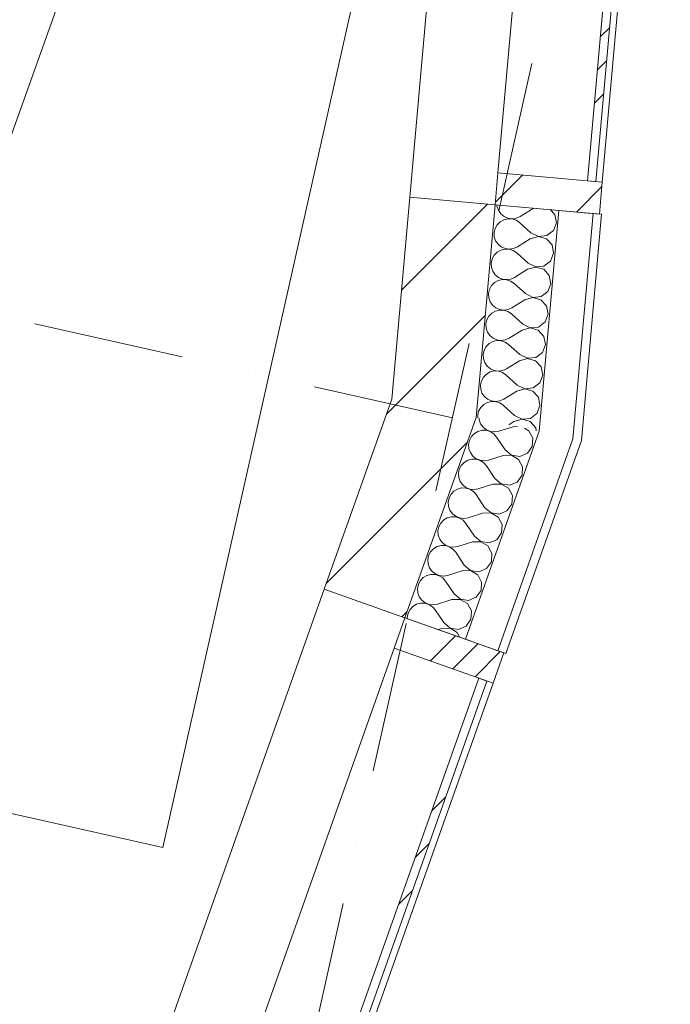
# Model space of a CAD drawing. Header units: millimetres. Extents: x -7213913 to -6930487, y 6129472 to 6354980.
# Tile 227 of 256: x -7183253 to -7181733, y 6175723 to 6178023. Entities that reach past the tile are written whole.
import ezdxf
from ezdxf.enums import TextEntityAlignment as Align

# ---------------------------------------------------------------- set-up
doc = ezdxf.new("R2010")
doc.units = ezdxf.units.MM
doc.header["$MEASUREMENT"] = 0
doc.set_wipeout_variables(frame=1)
doc.linetypes.add('Wipeout_Contour', pattern=[1000, 0, -1000])
doc.linetypes.add('Штрихпунктирная', pattern=[670.277762, 352.777767, -176.388884, 0, -141.111112])
for name, color, linetype in [('АР-Стены_внешние_.АР', 7, 'Continuous'), ('АР-Стены_Наружные ВИТРАЖ', 7, 'Continuous'), ('АР-Чертеж-Оси_Осевые размеры.АР', 7, 'Continuous'), ('ИОС-Шахты и отверстия.АР', 7, 'Continuous')]:
    doc.layers.add(name, color=color, linetype=linetype)
for name, color, linetype, lineweight in [('АР-Стены_внешние_.АР_Ном._пера__1', 7, 'Continuous', 0), ('АР-Стены_внешние_.АР_Ном._пера__120', 7, 'Continuous', 0), ('АР-Стены_Наружные ВИТРАЖ_Ном._пера__120', 7, 'Continuous', 0), ('АР-Чертеж-Оси_Осевые размеры.АР_Ном._пера__120', 7, 'Continuous', 0), ('ИОС-Шахты и отверстия.АР_Ном._пера__1', 7, 'Continuous', 0)]:
    doc.layers.add(name, color=color, linetype=linetype, lineweight=lineweight)
doc.styles.add('РЎР“Р•РќР•Р\xa0Р\x98Р\xa0_РЎРўР\x98Р›Р¬_5', font='GOTHIC.TTF')
pattern_1 = [(45, (-6566190.34, 6562677.8), (-176.776695, 176.776695), []), (45, (-6566225.7, 6562713.15), (-176.776695, 176.776695), []), (45, (-6566261.05, 6562748.5), (-176.776695, 176.776695), [])]
pattern_2 = [(45, (-6566190.34, 6562677.8), (-127.279217, 127.279217), [])]

# ---------------------------------------------------------------- blocks, each defined once
blk = doc.blocks.new('Символ Проема в Полу 21[62]_1', base_point=(-7183797.2, 6176286.5))
at = {"layer": 'ИОС-Шахты и отверстия.АР_Ном._пера__1', "color": 7, "linetype": 'Continuous', "lineweight": 0, "flags": 128}
for points in [[(-7183797.2, 6176286.5), (-7183123.8, 6179284.7), (-7182245.7, 6179087.5), (-7182869.6, 6178883.2)], [(-7182869.6, 6178883.2), (-7182245.7, 6179087.5), (-7182919, 6176089.3), (-7183797.2, 6176286.5)]]:
    blk.add_lwpolyline(points, close=True, dxfattribs=at)
blk = doc.blocks.new('Навесная Стена_35_1', base_point=(-6566190.3, 6562677.8))
at = {"layer": 'АР-Стены_Наружные ВИТРАЖ_Ном._пера__120', "color": 7, "linetype": 'Continuous', "lineweight": 0, "flags": 128}
for points in [[(-7182378.4, 6176555.2), (-7183332.4, 6173866.7)], [(-7182147.5, 6176473.3), (-7183101.5, 6173784.7)]]:
    blk.add_lwpolyline(points, dxfattribs=at)
at = {"color": 254, "linetype": 'Wipeout_Contour', "lineweight": 0, "ltscale": 37888838.77519195}
blk.add_wipeout([(-7183115.6, 6173789.8), (-7182161.7, 6176478.3), (-7182180.5, 6176485), (-7183134.5, 6173796.4)], dxfattribs=at).dxf.layer = 'АР-Стены_Наружные ВИТРАЖ'
at = {"layer": 'АР-Стены_Наружные ВИТРАЖ', "linetype": 'Continuous', "lineweight": 0, "true_color": 0x000000}
h = blk.add_hatch(dxfattribs=at)
h.set_pattern_fill('АЛЮМИНИЙ_0001', color=18, style=0, pattern_type=2)
h.set_pattern_definition(pattern_1)
h.paths.add_polyline_path([(-7183115.6, 6173789.8), (-7182161.7, 6176478.3), (-7182180.5, 6176485), (-7183134.5, 6173796.4)])
at = {"layer": 'АР-Стены_Наружные ВИТРАЖ_Ном._пера__120', "color": 7, "linetype": 'Continuous', "lineweight": 0, "flags": 128}
blk.add_lwpolyline([(-7183115.6, 6173789.8), (-7183134.5, 6173796.4), (-7182180.5, 6176485), (-7182161.7, 6176478.3)], close=True, dxfattribs=at)
at = {"color": 254, "linetype": 'Wipeout_Contour', "lineweight": 0, "ltscale": 37891315.3233674}
blk.add_wipeout([(-7182122.5, 6176544), (-7182353.3, 6176625.9), (-7182378.4, 6176555.2), (-7182147.5, 6176473.3)], dxfattribs=at).dxf.layer = 'АР-Стены_Наружные ВИТРАЖ'
at = {"layer": 'АР-Стены_Наружные ВИТРАЖ', "linetype": 'Continuous', "lineweight": 0, "true_color": 0x000000}
h = blk.add_hatch(dxfattribs=at)
h.set_pattern_fill('АЛЮМИНИЙ_0001', color=18, style=0, pattern_type=2)
h.set_pattern_definition(pattern_1)
h.paths.add_polyline_path([(-7182122.5, 6176544), (-7182353.3, 6176625.9), (-7182378.4, 6176555.2), (-7182147.5, 6176473.3)])
at = {"layer": 'АР-Стены_Наружные ВИТРАЖ_Ном._пера__120', "color": 7, "linetype": 'Continuous', "lineweight": 0, "flags": 128}
blk.add_lwpolyline([(-7182122.5, 6176544), (-7182147.5, 6176473.3), (-7182378.4, 6176555.2), (-7182353.3, 6176625.9)], close=True, dxfattribs=at)
blk = doc.blocks.new('Навесная Стена_36_1', base_point=(-6566190.3, 6562677.8))
at = {"layer": 'АР-Стены_Наружные ВИТРАЖ_Ном._пера__120', "color": 7, "linetype": 'Continuous', "lineweight": 0, "flags": 128}
for points in [[(-7181881.7, 6180510.3), (-7182136.2, 6177665.4)], [(-7181637.7, 6180488.5), (-7181892.2, 6177643.6)]]:
    blk.add_lwpolyline(points, dxfattribs=at)
at = {"color": 254, "linetype": 'Wipeout_Contour', "lineweight": 0, "ltscale": 37896488.80814835}
blk.add_wipeout([(-7181907.1, 6177644.9), (-7181652.6, 6180489.9), (-7181672.6, 6180491.6), (-7181927, 6177646.7)], dxfattribs=at).dxf.layer = 'АР-Стены_Наружные ВИТРАЖ'
at = {"layer": 'АР-Стены_Наружные ВИТРАЖ', "linetype": 'Continuous', "lineweight": 0, "true_color": 0x000000}
h = blk.add_hatch(dxfattribs=at)
h.set_pattern_fill('АЛЮМИНИЙ_0001', color=18, style=0, pattern_type=2)
h.set_pattern_definition(pattern_1)
h.paths.add_polyline_path([(-7181907.1, 6177644.9), (-7181652.6, 6180489.9), (-7181672.6, 6180491.6), (-7181927, 6177646.7)])
at = {"layer": 'АР-Стены_Наружные ВИТРАЖ_Ном._пера__120', "color": 7, "linetype": 'Continuous', "lineweight": 0, "flags": 128}
blk.add_lwpolyline([(-7181907.1, 6177644.9), (-7181927, 6177646.7), (-7181672.6, 6180491.6), (-7181652.6, 6180489.9)], close=True, dxfattribs=at)
at = {"color": 254, "linetype": 'Wipeout_Contour', "lineweight": 0, "ltscale": 37893393.56450671}
blk.add_wipeout([(-7181892.2, 6177643.6), (-7182136.2, 6177665.4), (-7182142.9, 6177590.7), (-7181898.9, 6177568.9)], dxfattribs=at).dxf.layer = 'АР-Стены_Наружные ВИТРАЖ'
at = {"layer": 'АР-Стены_Наружные ВИТРАЖ', "linetype": 'Continuous', "lineweight": 0, "true_color": 0x000000}
h = blk.add_hatch(dxfattribs=at)
h.set_pattern_fill('АЛЮМИНИЙ_0001', color=18, style=0, pattern_type=2)
h.set_pattern_definition(pattern_1)
h.paths.add_polyline_path([(-7181892.2, 6177643.6), (-7182136.2, 6177665.4), (-7182142.9, 6177590.7), (-7181898.9, 6177568.9)])
at = {"layer": 'АР-Стены_Наружные ВИТРАЖ_Ном._пера__120', "color": 7, "linetype": 'Continuous', "lineweight": 0, "flags": 128}
blk.add_lwpolyline([(-7181892.2, 6177643.6), (-7181898.9, 6177568.9), (-7182142.9, 6177590.7), (-7182136.2, 6177665.4)], close=True, dxfattribs=at)
blk = doc.blocks.new('Стена_368_1', base_point=(-7182285.8, 6177115.3))
at = {"layer": 'АР-Стены_внешние_.АР', "linetype": 'Continuous', "lineweight": 0, "true_color": 0x000000}
h = blk.add_hatch(dxfattribs=at)
h.set_pattern_fill('БЛОКИ_БЕТОННЫЕ_ЭФФЕКТИВН_78', color=18, style=0, pattern_type=2)
h.set_pattern_definition(pattern_2)
h.paths.add_polyline_path([(-7182384.3, 6177136.8), (-7182541.8, 6176692.8), (-7182353.3, 6176625.9), (-7182187.3, 6177093.8)])
at = {"layer": 'АР-Стены_внешние_.АР_Ном._пера__1', "color": 7, "linetype": 'Continuous', "lineweight": 15, "flags": 128}
for points in [[(-7182384.3, 6177136.8), (-7182541.8, 6176692.8)], [(-7182353.3, 6176625.9), (-7182187.3, 6177093.8)], [(-7182541.8, 6176692.8), (-7182353.3, 6176625.9)]]:
    blk.add_lwpolyline(points, dxfattribs=at)
blk = doc.blocks.new('Стена_370_1', base_point=(-7182242.5, 6177599.6))
at = {"layer": 'АР-Стены_внешние_.АР', "linetype": 'Continuous', "lineweight": 0, "true_color": 0x000000}
h = blk.add_hatch(dxfattribs=at)
h.set_pattern_fill('БЛОКИ_БЕТОННЫЕ_ЭФФЕКТИВН_78', color=18, style=0, pattern_type=2)
h.set_pattern_definition(pattern_2)
h.paths.add_polyline_path([(-7182342.1, 6177608.6), (-7182384.3, 6177136.8), (-7182187.3, 6177093.8), (-7182142.9, 6177590.7)])
at = {"layer": 'АР-Стены_внешние_.АР_Ном._пера__1', "color": 7, "linetype": 'Continuous', "lineweight": 15, "flags": 128}
for points in [[(-7182342.1, 6177608.6), (-7182384.3, 6177136.8)], [(-7182142.9, 6177590.7), (-7182342.1, 6177608.6)], [(-7182187.3, 6177093.8), (-7182142.9, 6177590.7)]]:
    blk.add_lwpolyline(points, dxfattribs=at)
blk = doc.blocks.new('*X715', base_point=(-6566190.3, 6562677.8))
at = {"layer": 'АР-Стены_внешние_.АР_Ном._пера__1', "color": 7, "linetype": 'Continuous', "lineweight": 0}
for p, q in [((-7182180.1, 6177092.2), (-7182179.8, 6177088.3)), ((-7182179.8, 6177088.3), (-7182176.5, 6177079)), ((-7182176.5, 6177079), (-7182170.7, 6177071)), ((-7182170.7, 6177071), (-7182162.9, 6177064.9)), ((-7182100.2, 6177072.3), (-7182134.3, 6177061.7)), ((-7182090.5, 6177072.6), (-7182100.2, 6177072.3)), ((-7182197.9, 6177049.2), (-7182202.5, 6177040.4)), ((-7182191.2, 6177056.3), (-7182197.9, 6177049.2)), ((-7182182.7, 6177061.4), (-7182191.2, 6177056.3)), ((-7182173.2, 6177063.9), (-7182182.7, 6177061.4)), ((-7182163.3, 6177063.8), (-7182173.2, 6177063.9)), ((-7182153.9, 6177060.9), (-7182163.3, 6177063.8)), ((-7182162.9, 6177064.9), (-7182153.8, 6177061.2)), ((-7182145.6, 6177055.6), (-7182153.9, 6177060.9)), ((-7182153.8, 6177061.2), (-7182144, 6177060.1)), ((-7182139.1, 6177048.2), (-7182145.6, 6177055.6)), ((-7182144, 6177060.1), (-7182134.3, 6177061.7)), ((-7182119.3, 6177018.5), (-7182139.1, 6177048.2)), ((-7182063.8, 6177063), (-7182074.1, 6177069)), ((-7182054.6, 6177045.8), (-7182063.8, 6177063)), ((-7182202.5, 6177040.4), (-7182204.5, 6177030.8)), ((-7182204.5, 6177030.8), (-7182203.7, 6177020.9)), ((-7182067.2, 6177010.4), (-7182055.9, 6177026.3)), ((-7182055.9, 6177026.3), (-7182054.6, 6177045.8)), ((-7182203.7, 6177020.9), (-7182200.3, 6177011.7)), ((-7182200.3, 6177011.7), (-7182194.5, 6177003.7)), ((-7182194.5, 6177003.7), (-7182186.8, 6176997.6)), ((-7182124.1, 6177005), (-7182158.2, 6176994.4)), ((-7182104.6, 6177005.5), (-7182124.1, 6177005)), ((-7182119.3, 6177018.5), (-7182104.5, 6177005.8)), ((-7182087.7, 6176995.7), (-7182104.6, 6177005.5)), ((-7182104.5, 6177005.8), (-7182085.2, 6177002.8)), ((-7182085.2, 6177002.8), (-7182067.2, 6177010.4)), ((-7182221.8, 6176981.8), (-7182226.4, 6176973.1)), ((-7182215.1, 6176989), (-7182221.8, 6176981.8)), ((-7182206.6, 6176994.1), (-7182215.1, 6176989)), ((-7182197.1, 6176996.6), (-7182206.6, 6176994.1)), ((-7182187.2, 6176996.5), (-7182197.1, 6176996.6)), ((-7182177.8, 6176993.6), (-7182187.2, 6176996.5)), ((-7182186.8, 6176997.6), (-7182177.7, 6176993.9)), ((-7182169.5, 6176988.3), (-7182177.8, 6176993.6)), ((-7182177.7, 6176993.9), (-7182167.9, 6176992.8)), ((-7182162.9, 6176980.9), (-7182169.5, 6176988.3)), ((-7182167.9, 6176992.8), (-7182158.2, 6176994.4)), ((-7182143.2, 6176951.2), (-7182162.9, 6176980.9)), ((-7182078.5, 6176978.5), (-7182087.7, 6176995.7)), ((-7182079.8, 6176959), (-7182078.5, 6176978.5)), ((-7182226.4, 6176973.1), (-7182228.3, 6176963.5)), ((-7182228.3, 6176963.5), (-7182227.6, 6176953.6)), ((-7182091.1, 6176943.1), (-7182079.8, 6176959)), ((-7182227.6, 6176953.6), (-7182224.2, 6176944.4)), ((-7182224.2, 6176944.4), (-7182218.4, 6176936.4)), ((-7182218.4, 6176936.4), (-7182210.7, 6176930.3)), ((-7182148, 6176937.7), (-7182182.1, 6176927.1)), ((-7182128.5, 6176938.2), (-7182148, 6176937.7)), ((-7182143.2, 6176951.2), (-7182128.4, 6176938.5)), ((-7182111.6, 6176928.4), (-7182128.5, 6176938.2)), ((-7182128.4, 6176938.5), (-7182109.1, 6176935.5)), ((-7182109.1, 6176935.5), (-7182091.1, 6176943.1)), ((-7182245.7, 6176914.5), (-7182250.2, 6176905.8)), ((-7182238.9, 6176921.7), (-7182245.7, 6176914.5)), ((-7182230.5, 6176926.7), (-7182238.9, 6176921.7)), ((-7182221, 6176929.3), (-7182230.5, 6176926.7)), ((-7182211.1, 6176929.1), (-7182221, 6176929.3)), ((-7182201.7, 6176926.3), (-7182211.1, 6176929.1)), ((-7182210.7, 6176930.3), (-7182201.6, 6176926.6)), ((-7182193.4, 6176921), (-7182201.7, 6176926.3)), ((-7182201.6, 6176926.6), (-7182191.8, 6176925.5)), ((-7182186.8, 6176913.6), (-7182193.4, 6176921)), ((-7182191.8, 6176925.5), (-7182182.1, 6176927.1)), ((-7182167.1, 6176883.9), (-7182186.8, 6176913.6)), ((-7182102.4, 6176911.2), (-7182111.6, 6176928.4)), ((-7182103.7, 6176891.7), (-7182102.4, 6176911.2)), ((-7182250.2, 6176905.8), (-7182252.2, 6176896.1)), ((-7182252.2, 6176896.1), (-7182251.5, 6176886.3)), ((-7182251.5, 6176886.3), (-7182248.1, 6176877.1)), ((-7182115, 6176875.8), (-7182103.7, 6176891.7)), ((-7182248.1, 6176877.1), (-7182242.3, 6176869.1)), ((-7182242.3, 6176869.1), (-7182234.6, 6176863)), ((-7182171.9, 6176870.4), (-7182205.9, 6176859.8)), ((-7182152.3, 6176870.9), (-7182171.9, 6176870.4)), ((-7182167.1, 6176883.9), (-7182152.2, 6176871.2)), ((-7182135.5, 6176861.1), (-7182152.3, 6176870.9)), ((-7182152.2, 6176871.2), (-7182133, 6176868.2)), ((-7182133, 6176868.2), (-7182115, 6176875.8)), ((-7182269.6, 6176847.2), (-7182274.1, 6176838.5)), ((-7182262.8, 6176854.4), (-7182269.6, 6176847.2)), ((-7182254.4, 6176859.4), (-7182262.8, 6176854.4)), ((-7182244.8, 6176862), (-7182254.4, 6176859.4)), ((-7182235, 6176861.8), (-7182244.8, 6176862)), ((-7182225.6, 6176859), (-7182235, 6176861.8)), ((-7182234.6, 6176863), (-7182225.5, 6176859.3)), ((-7182217.3, 6176853.7), (-7182225.6, 6176859)), ((-7182225.5, 6176859.3), (-7182215.7, 6176858.1)), ((-7182210.7, 6176846.3), (-7182217.3, 6176853.7)), ((-7182215.7, 6176858.1), (-7182205.9, 6176859.8)), ((-7182191, 6176816.5), (-7182210.7, 6176846.3)), ((-7182126.3, 6176843.8), (-7182135.5, 6176861.1)), ((-7182127.6, 6176824.4), (-7182126.3, 6176843.8)), ((-7182274.1, 6176838.5), (-7182276.1, 6176828.8)), ((-7182276.1, 6176828.8), (-7182275.4, 6176819)), ((-7182275.4, 6176819), (-7182272, 6176809.7)), ((-7182138.9, 6176808.4), (-7182127.6, 6176824.4)), ((-7182268.7, 6176794.7), (-7182278.2, 6176792.1)), ((-7182272, 6176809.7), (-7182266.2, 6176801.8)), ((-7182258.9, 6176794.5), (-7182268.7, 6176794.7)), ((-7182266.2, 6176801.8), (-7182258.5, 6176795.7)), ((-7182249.4, 6176791.7), (-7182258.9, 6176794.5)), ((-7182258.5, 6176795.7), (-7182249.3, 6176791.9)), ((-7182195.7, 6176803.1), (-7182229.8, 6176792.4)), ((-7182176.2, 6176803.6), (-7182195.7, 6176803.1)), ((-7182191, 6176816.5), (-7182176.1, 6176803.9)), ((-7182159.4, 6176793.7), (-7182176.2, 6176803.6)), ((-7182176.1, 6176803.9), (-7182156.8, 6176800.9)), ((-7182156.8, 6176800.9), (-7182138.9, 6176808.4)), ((-7182293.5, 6176779.9), (-7182298, 6176771.2)), ((-7182286.7, 6176787.1), (-7182293.5, 6176779.9)), ((-7182278.2, 6176792.1), (-7182286.7, 6176787.1)), ((-7182241.1, 6176786.4), (-7182249.4, 6176791.7)), ((-7182249.3, 6176791.9), (-7182239.5, 6176790.8)), ((-7182234.6, 6176779), (-7182241.1, 6176786.4)), ((-7182239.5, 6176790.8), (-7182229.8, 6176792.4)), ((-7182214.8, 6176749.2), (-7182234.6, 6176779)), ((-7182150.2, 6176776.5), (-7182159.4, 6176793.7)), ((-7182151.4, 6176757), (-7182150.2, 6176776.5)), ((-7182298, 6176771.2), (-7182300, 6176761.5)), ((-7182300, 6176761.5), (-7182299.3, 6176751.7)), ((-7182299.3, 6176751.7), (-7182295.9, 6176742.4)), ((-7182214.8, 6176749.2), (-7182200, 6176736.5)), ((-7182162.7, 6176741.1), (-7182151.4, 6176757)), ((-7182292.6, 6176727.3), (-7182302.1, 6176724.8)), ((-7182295.9, 6176742.4), (-7182290.1, 6176734.4)), ((-7182282.8, 6176727.2), (-7182292.6, 6176727.3)), ((-7182290.1, 6176734.4), (-7182282.3, 6176728.4)), ((-7182273.3, 6176724.3), (-7182282.8, 6176727.2)), ((-7182282.3, 6176728.4), (-7182273.2, 6176724.6)), ((-7182219.6, 6176735.8), (-7182253.7, 6176725.1)), ((-7182200.1, 6176736.3), (-7182219.6, 6176735.8)), ((-7182183.2, 6176726.4), (-7182200.1, 6176736.3)), ((-7182200, 6176736.5), (-7182180.7, 6176733.5)), ((-7182174.1, 6176709.2), (-7182183.2, 6176726.4)), ((-7182180.7, 6176733.5), (-7182162.7, 6176741.1)), ((-7182321.9, 6176703.8), (-7182323.9, 6176694.2)), ((-7182317.4, 6176712.6), (-7182321.9, 6176703.8)), ((-7182310.6, 6176719.7), (-7182317.4, 6176712.6)), ((-7182302.1, 6176724.8), (-7182310.6, 6176719.7)), ((-7182265, 6176719), (-7182273.3, 6176724.3)), ((-7182273.2, 6176724.6), (-7182263.4, 6176723.5)), ((-7182258.5, 6176711.7), (-7182265, 6176719)), ((-7182263.4, 6176723.5), (-7182253.7, 6176725.1)), ((-7182238.7, 6176681.9), (-7182258.5, 6176711.7)), ((-7182175.3, 6176689.7), (-7182174.1, 6176709.2)), ((-7182323.9, 6176694.2), (-7182323.2, 6176684.4)), ((-7182323.2, 6176684.4), (-7182319.8, 6176675.1)), ((-7182238.7, 6176681.9), (-7182223.9, 6176669.2)), ((-7182186.6, 6176673.8), (-7182175.3, 6176689.7)), ((-7182326, 6176657.5), (-7182334.5, 6176652.4)), ((-7182316.5, 6176660), (-7182326, 6176657.5)), ((-7182319.8, 6176675.1), (-7182314, 6176667.1)), ((-7182306.6, 6176659.9), (-7182316.5, 6176660)), ((-7182314, 6176667.1), (-7182306.2, 6176661)), ((-7182297.2, 6176657), (-7182306.6, 6176659.9)), ((-7182306.2, 6176661), (-7182297.1, 6176657.3)), ((-7182288.9, 6176651.7), (-7182297.2, 6176657)), ((-7182297.1, 6176657.3), (-7182287.3, 6176656.2)), ((-7182287.3, 6176656.2), (-7182277.6, 6176657.8)), ((-7182243.5, 6176668.4), (-7182277.6, 6176657.8)), ((-7182224, 6176668.9), (-7182243.5, 6176668.4)), ((-7182207.1, 6176659.1), (-7182224, 6176668.9)), ((-7182223.9, 6176669.2), (-7182204.6, 6176666.2)), ((-7182198, 6176641.9), (-7182207.1, 6176659.1)), ((-7182204.6, 6176666.2), (-7182186.6, 6176673.8)), ((-7182345.8, 6176636.5), (-7182347.8, 6176626.9)), ((-7182341.2, 6176645.3), (-7182345.8, 6176636.5)), ((-7182334.5, 6176652.4), (-7182341.2, 6176645.3)), ((-7182282.4, 6176644.3), (-7182288.9, 6176651.7)), ((-7182262.6, 6176614.6), (-7182282.4, 6176644.3)), ((-7182199.2, 6176622.4), (-7182198, 6176641.9)), ((-7182347.8, 6176626.9), (-7182347.5, 6176623.8)), ((-7182262.6, 6176614.6), (-7182247.8, 6176601.9)), ((-7182210.5, 6176606.5), (-7182199.2, 6176622.4)), ((-7182267.4, 6176601.1), (-7182276, 6176598.4)), ((-7182247.9, 6176601.6), (-7182267.4, 6176601.1)), ((-7182231, 6176591.8), (-7182247.9, 6176601.6)), ((-7182247.8, 6176601.9), (-7182228.5, 6176598.9)), ((-7182224.9, 6176580.3), (-7182231, 6176591.8)), ((-7182228.5, 6176598.9), (-7182210.5, 6176606.5))]:
    blk.add_line(p, q, dxfattribs=at)
blk = doc.blocks.new('Стена_377_1', base_point=(-7182353.3, 6176625.9))
at = {"layer": 'АР-Стены_внешние_.АР_Ном._пера__1', "color": 7, "linetype": 'Continuous', "lineweight": 0}
for p, q in [((-7182212, 6176575.7), (-7182039.6, 6177061.5)), ((-7182136.6, 6176549), (-7181960.8, 6177044.3))]:
    blk.add_line(p, q, dxfattribs=at)
at = {"layer": 'АР-Стены_внешние_.АР_Ном._пера__1', "color": 7, "linetype": 'Continuous', "lineweight": 0, "flags": 128}
for points in [[(-7182187.3, 6177093.8), (-7182353.3, 6176625.9)], [(-7182117.7, 6176542.3), (-7181941.2, 6177040)], [(-7182212, 6176575.7), (-7182353.3, 6176625.9)], [(-7182136.6, 6176549), (-7182212, 6176575.7)], [(-7182117.7, 6176542.3), (-7182136.6, 6176549)]]:
    blk.add_lwpolyline(points, dxfattribs=at)
at = {"layer": 'АР-Стены_внешние_.АР', "color": 7, "lineweight": 0}
blk.add_blockref('*X715', (-6566190.3, 6562677.8), dxfattribs=at)
blk = doc.blocks.new('*X717', base_point=(-6566190.3, 6562677.8))
at = {"layer": 'АР-Стены_внешние_.АР_Ном._пера__1', "color": 7, "linetype": 'Continuous', "lineweight": 0}
for p, q in [((-7182138.4, 6177590.3), (-7182138.3, 6177587.1)), ((-7182138.3, 6177587.1), (-7182135.1, 6177577.7)), ((-7182135.1, 6177577.7), (-7182129.5, 6177569.6)), ((-7182054, 6177582.2), (-7182084.4, 6177563.4)), ((-7182052.4, 6177582.6), (-7182054, 6177582.2)), ((-7182003.3, 6177567.8), (-7182013.7, 6177579.2)), ((-7182122.6, 6177555.8), (-7182131.2, 6177551)), ((-7182129.5, 6177569.6), (-7182121.9, 6177563.3)), ((-7182113, 6177558.1), (-7182122.6, 6177555.8)), ((-7182121.9, 6177563.3), (-7182112.9, 6177559.4)), ((-7182103.2, 6177557.7), (-7182113, 6177558.1)), ((-7182112.9, 6177559.4), (-7182103.1, 6177558)), ((-7182093.8, 6177554.7), (-7182103.2, 6177557.7)), ((-7182103.1, 6177558), (-7182093.4, 6177559.4)), ((-7182085.6, 6177549.1), (-7182093.8, 6177554.7)), ((-7182093.4, 6177559.4), (-7182084.4, 6177563.4)), ((-7181999.6, 6177548.6), (-7182003.3, 6177567.8)), ((-7182142.9, 6177535.4), (-7182145.1, 6177525.8)), ((-7182138.1, 6177544), (-7182142.9, 6177535.4)), ((-7182131.2, 6177551), (-7182138.1, 6177544)), ((-7182059.1, 6177525.3), (-7182085.6, 6177549.1)), ((-7182022.1, 6177518.6), (-7182006.6, 6177530.4)), ((-7182006.6, 6177530.4), (-7181999.6, 6177548.6)), ((-7182145.1, 6177525.8), (-7182144.6, 6177515.9)), ((-7182144.6, 6177515.9), (-7182141.5, 6177506.6)), ((-7182060.4, 6177511), (-7182090.7, 6177492.2)), ((-7182041.6, 6177516.4), (-7182060.4, 6177511)), ((-7182059.1, 6177525.3), (-7182041.6, 6177516.7)), ((-7182041.6, 6177516.7), (-7182022.1, 6177518.6)), ((-7182022.8, 6177511.1), (-7182041.6, 6177516.4)), ((-7182009.6, 6177496.7), (-7182022.8, 6177511.1)), ((-7182141.5, 6177506.6), (-7182135.9, 6177498.5)), ((-7182129, 6177484.7), (-7182137.5, 6177479.9)), ((-7182135.9, 6177498.5), (-7182128.3, 6177492.2)), ((-7182119.4, 6177487), (-7182129, 6177484.7)), ((-7182128.3, 6177492.2), (-7182119.3, 6177488.2)), ((-7182109.5, 6177486.6), (-7182119.4, 6177487)), ((-7182119.3, 6177488.2), (-7182109.5, 6177486.9)), ((-7182109.5, 6177486.9), (-7182099.8, 6177488.2)), ((-7182100.2, 6177483.5), (-7182109.5, 6177486.6)), ((-7182099.8, 6177488.2), (-7182090.7, 6177492.2)), ((-7182006, 6177477.5), (-7182009.6, 6177496.7)), ((-7182149.2, 6177464.2), (-7182151.5, 6177454.6)), ((-7182144.5, 6177472.9), (-7182149.2, 6177464.2)), ((-7182137.5, 6177479.9), (-7182144.5, 6177472.9)), ((-7182092, 6177478), (-7182100.2, 6177483.5)), ((-7182065.5, 6177454.1), (-7182092, 6177478)), ((-7182013, 6177459.2), (-7182006, 6177477.5)), ((-7182151.5, 6177454.6), (-7182151, 6177444.8)), ((-7182151, 6177444.8), (-7182147.8, 6177435.5)), ((-7182066.7, 6177439.9), (-7182097.1, 6177421.1)), ((-7182048, 6177445.2), (-7182066.7, 6177439.9)), ((-7182065.5, 6177454.1), (-7182047.9, 6177445.5)), ((-7182029.2, 6177439.9), (-7182048, 6177445.2)), ((-7182047.9, 6177445.5), (-7182028.5, 6177447.4)), ((-7182016, 6177425.5), (-7182029.2, 6177439.9)), ((-7182028.5, 6177447.4), (-7182013, 6177459.2)), ((-7182147.8, 6177435.5), (-7182142.2, 6177427.3)), ((-7182142.2, 6177427.3), (-7182134.7, 6177421.1)), ((-7182125.7, 6177415.8), (-7182135.3, 6177413.5)), ((-7182134.7, 6177421.1), (-7182125.6, 6177417.1)), ((-7182115.9, 6177415.4), (-7182125.7, 6177415.8)), ((-7182125.6, 6177417.1), (-7182115.9, 6177415.7)), ((-7182115.9, 6177415.7), (-7182106.1, 6177417.1)), ((-7182106.5, 6177412.4), (-7182115.9, 6177415.4)), ((-7182106.1, 6177417.1), (-7182097.1, 6177421.1)), ((-7182012.4, 6177406.3), (-7182016, 6177425.5)), ((-7182155.6, 6177393.1), (-7182157.8, 6177383.5)), ((-7182150.8, 6177401.7), (-7182155.6, 6177393.1)), ((-7182143.9, 6177408.7), (-7182150.8, 6177401.7)), ((-7182135.3, 6177413.5), (-7182143.9, 6177408.7)), ((-7182098.4, 6177406.9), (-7182106.5, 6177412.4)), ((-7182071.8, 6177383), (-7182098.4, 6177406.9)), ((-7182019.4, 6177388.1), (-7182012.4, 6177406.3)), ((-7182157.8, 6177383.5), (-7182157.4, 6177373.6)), ((-7182157.4, 6177373.6), (-7182154.2, 6177364.3)), ((-7182054.3, 6177374.1), (-7182073.1, 6177368.7)), ((-7182071.8, 6177383), (-7182054.3, 6177374.4)), ((-7182054.3, 6177374.4), (-7182034.9, 6177376.3)), ((-7182035.5, 6177368.8), (-7182054.3, 6177374.1)), ((-7182034.9, 6177376.3), (-7182019.4, 6177388.1)), ((-7182154.2, 6177364.3), (-7182148.6, 6177356.2)), ((-7182148.6, 6177356.2), (-7182141, 6177349.9)), ((-7182141, 6177349.9), (-7182132, 6177345.9)), ((-7182112.5, 6177346), (-7182103.5, 6177349.9)), ((-7182073.1, 6177368.7), (-7182103.5, 6177349.9)), ((-7182022.4, 6177354.4), (-7182035.5, 6177368.8)), ((-7182018.7, 6177335.2), (-7182022.4, 6177354.4)), ((-7182157.2, 6177330.6), (-7182162, 6177321.9)), ((-7182150.3, 6177337.6), (-7182157.2, 6177330.6)), ((-7182141.7, 6177342.4), (-7182150.3, 6177337.6)), ((-7182132.1, 6177344.7), (-7182141.7, 6177342.4)), ((-7182122.3, 6177344.3), (-7182132.1, 6177344.7)), ((-7182132, 6177345.9), (-7182122.2, 6177344.6)), ((-7182112.9, 6177341.2), (-7182122.3, 6177344.3)), ((-7182122.2, 6177344.6), (-7182112.5, 6177346)), ((-7182104.7, 6177335.7), (-7182112.9, 6177341.2)), ((-7182078.2, 6177311.8), (-7182104.7, 6177335.7)), ((-7182025.7, 6177317), (-7182018.7, 6177335.2)), ((-7182162, 6177321.9), (-7182164.2, 6177312.3)), ((-7182164.2, 6177312.3), (-7182163.7, 6177302.5)), ((-7182163.7, 6177302.5), (-7182160.6, 6177293.2)), ((-7182060.7, 6177302.9), (-7182079.5, 6177297.6)), ((-7182078.2, 6177311.8), (-7182060.7, 6177303.2)), ((-7182060.7, 6177303.2), (-7182041.2, 6177305.1)), ((-7182041.9, 6177297.6), (-7182060.7, 6177302.9)), ((-7182041.2, 6177305.1), (-7182025.7, 6177317)), ((-7182160.6, 6177293.2), (-7182155, 6177285)), ((-7182155, 6177285), (-7182147.4, 6177278.8)), ((-7182147.4, 6177278.8), (-7182138.4, 6177274.8)), ((-7182118.8, 6177274.8), (-7182109.8, 6177278.8)), ((-7182079.5, 6177297.6), (-7182109.8, 6177278.8)), ((-7182028.7, 6177283.2), (-7182041.9, 6177297.6)), ((-7182025.1, 6177264), (-7182028.7, 6177283.2)), ((-7182163.6, 6177259.4), (-7182168.3, 6177250.8)), ((-7182156.6, 6177266.4), (-7182163.6, 6177259.4)), ((-7182148.1, 6177271.3), (-7182156.6, 6177266.4)), ((-7182138.5, 6177273.6), (-7182148.1, 6177271.3)), ((-7182128.6, 6177273.2), (-7182138.5, 6177273.6)), ((-7182138.4, 6177274.8), (-7182128.6, 6177273.4)), ((-7182128.6, 6177273.4), (-7182118.8, 6177274.8)), ((-7182119.3, 6177270.1), (-7182128.6, 6177273.2)), ((-7182111.1, 6177264.6), (-7182119.3, 6177270.1)), ((-7182084.6, 6177240.7), (-7182111.1, 6177264.6)), ((-7182032.1, 6177245.8), (-7182025.1, 6177264)), ((-7182168.3, 6177250.8), (-7182170.6, 6177241.2)), ((-7182170.6, 6177241.2), (-7182170.1, 6177231.4)), ((-7182170.1, 6177231.4), (-7182166.9, 6177222)), ((-7182067.1, 6177231.8), (-7182085.8, 6177226.4)), ((-7182084.6, 6177240.7), (-7182067, 6177232.1)), ((-7182048.3, 6177226.5), (-7182067.1, 6177231.8)), ((-7182067, 6177232.1), (-7182047.6, 6177234)), ((-7182047.6, 6177234), (-7182032.1, 6177245.8)), ((-7182166.9, 6177222), (-7182161.3, 6177213.9)), ((-7182161.3, 6177213.9), (-7182153.7, 6177207.6)), ((-7182085.8, 6177226.4), (-7182116.2, 6177207.6)), ((-7182035.1, 6177212.1), (-7182048.3, 6177226.5)), ((-7182031.5, 6177192.9), (-7182035.1, 6177212.1)), ((-7182169.9, 6177188.3), (-7182174.7, 6177179.7)), ((-7182163, 6177195.3), (-7182169.9, 6177188.3)), ((-7182154.4, 6177200.1), (-7182163, 6177195.3)), ((-7182144.8, 6177202.4), (-7182154.4, 6177200.1)), ((-7182153.7, 6177207.6), (-7182144.7, 6177203.7)), ((-7182135, 6177202), (-7182144.8, 6177202.4)), ((-7182144.7, 6177203.7), (-7182135, 6177202.3)), ((-7182135, 6177202.3), (-7182125.2, 6177203.7)), ((-7182125.6, 6177198.9), (-7182135, 6177202)), ((-7182117.5, 6177193.4), (-7182125.6, 6177198.9)), ((-7182125.2, 6177203.7), (-7182116.2, 6177207.6)), ((-7182090.9, 6177169.5), (-7182117.5, 6177193.4)), ((-7182038.4, 6177174.7), (-7182031.5, 6177192.9)), ((-7182174.7, 6177179.7), (-7182176.9, 6177170.1)), ((-7182176.9, 6177170.1), (-7182176.4, 6177160.2)), ((-7182090.9, 6177169.5), (-7182073.4, 6177160.9)), ((-7182073.4, 6177160.9), (-7182054, 6177162.8)), ((-7182054, 6177162.8), (-7182038.4, 6177174.7)), ((-7182176.4, 6177160.2), (-7182173.3, 6177150.9)), ((-7182173.3, 6177150.9), (-7182167.7, 6177142.8)), ((-7182167.7, 6177142.8), (-7182160.1, 6177136.5)), ((-7182092.2, 6177155.3), (-7182122.6, 6177136.5)), ((-7182073.4, 6177160.6), (-7182092.2, 6177155.3)), ((-7182054.6, 6177155.3), (-7182073.4, 6177160.6)), ((-7182041.5, 6177140.9), (-7182054.6, 6177155.3)), ((-7182037.8, 6177121.8), (-7182041.5, 6177140.9)), ((-7182176.3, 6177117.1), (-7182181.1, 6177108.5)), ((-7182169.4, 6177124.1), (-7182176.3, 6177117.1)), ((-7182160.8, 6177129), (-7182169.4, 6177124.1)), ((-7182151.2, 6177131.3), (-7182160.8, 6177129)), ((-7182160.1, 6177136.5), (-7182151.1, 6177132.5)), ((-7182141.4, 6177130.9), (-7182151.2, 6177131.3)), ((-7182151.1, 6177132.5), (-7182141.3, 6177131.2)), ((-7182132, 6177127.8), (-7182141.4, 6177130.9)), ((-7182141.3, 6177131.2), (-7182131.6, 6177132.5)), ((-7182123.8, 6177122.3), (-7182132, 6177127.8)), ((-7182131.6, 6177132.5), (-7182122.6, 6177136.5)), ((-7182097.3, 6177098.4), (-7182123.8, 6177122.3)), ((-7182044.8, 6177103.5), (-7182037.8, 6177121.8)), ((-7182181.1, 6177108.5), (-7182183.3, 6177098.9)), ((-7182183.3, 6177098.9), (-7182183, 6177092.8)), ((-7182097.3, 6177098.4), (-7182079.8, 6177089.8)), ((-7182060.3, 6177091.7), (-7182044.8, 6177103.5)), ((-7182098.6, 6177084.2), (-7182110.3, 6177076.9)), ((-7182079.8, 6177089.5), (-7182098.6, 6177084.2)), ((-7182079.8, 6177089.8), (-7182060.3, 6177091.7)), ((-7182061, 6177084.2), (-7182079.8, 6177089.5)), ((-7182047.8, 6177069.8), (-7182061, 6177084.2)), ((-7182046.5, 6177063), (-7182047.8, 6177069.8))]:
    blk.add_line(p, q, dxfattribs=at)
blk = doc.blocks.new('Стена_378_1', base_point=(-7182187.3, 6177093.8))
at = {"layer": 'АР-Стены_внешние_.АР_Ном._пера__1', "color": 7, "linetype": 'Continuous', "lineweight": 0}
for p, q in [((-7182039.6, 6177061.5), (-7181993.5, 6177577.4)), ((-7181960.8, 6177044.3), (-7181913.8, 6177570.2))]:
    blk.add_line(p, q, dxfattribs=at)
at = {"layer": 'АР-Стены_внешние_.АР_Ном._пера__1', "color": 7, "linetype": 'Continuous', "lineweight": 0, "flags": 128}
for points in [[(-7182142.9, 6177590.7), (-7182187.3, 6177093.8)], [(-7181993.5, 6177577.4), (-7182142.9, 6177590.7)], [(-7181913.8, 6177570.2), (-7181993.5, 6177577.4)], [(-7181941.2, 6177040), (-7181893.9, 6177568.5)], [(-7181893.9, 6177568.5), (-7181913.8, 6177570.2)]]:
    blk.add_lwpolyline(points, dxfattribs=at)
at = {"layer": 'АР-Стены_внешние_.АР', "color": 7, "lineweight": 0}
blk.add_blockref('*X717', (-6566190.3, 6562677.8), dxfattribs=at)
blk = doc.blocks.new('Стандартный Маркер Сетки[164]_1', base_point=(-7208310.8, 6182948.1))
at = {"layer": 'АР-Чертеж-Оси_Осевые размеры.АР_Ном._пера__120', "color": 7, "linetype": 'Штрихпунктирная', "lineweight": 0}
for p, q in [((-7207335.2, 6182729), (-7183218.3, 6177312.4)), ((-7183218.3, 6177312.4), (-7182242.6, 6177093.3))]:
    blk.add_line(p, q, dxfattribs=at)
at = {"layer": 'АР-Чертеж-Оси_Осевые размеры.АР_Ном._пера__120', "color": 7, "lineweight": 0, "style": 'РЎР“Р•РќР•Р\xa0Р\x98Р\xa0_РЎРўР\x98Р›Р¬_5'}
blk.add_attdef('AC_MarkerText_1', text='', height=350, rotation=347.3417, dxfattribs=at).set_placement((-7208728.8, 6183238.8), align=Align.TOP_CENTER)
blk = doc.blocks.new('Стандартный Маркер Сетки[212]_1', base_point=(-7208310.8, 6182948.1))
at = {"layer": 'АР-Чертеж-Оси_Осевые размеры.АР_Ном._пера__120', "color": 7, "linetype": 'Штрихпунктирная', "lineweight": 0}
for p, q in [((-7207335.2, 6182729), (-7183218.3, 6177312.4)), ((-7183218.3, 6177312.4), (-7182242.6, 6177093.3))]:
    blk.add_line(p, q, dxfattribs=at)
at = {"layer": 'АР-Чертеж-Оси_Осевые размеры.АР_Ном._пера__120', "color": 7, "lineweight": 0, "style": 'РЎР“Р•РќР•Р\xa0Р\x98Р\xa0_РЎРўР\x98Р›Р¬_5'}
blk.add_attdef('AC_MarkerText_1', text='', height=350, rotation=347.3417, dxfattribs=at).set_placement((-7208728.8, 6183238.8), align=Align.TOP_CENTER)
blk = doc.blocks.new('Стандартный Маркер Сетки[226]_1', base_point=(-7177283.5, 6199173.2))
at = {"layer": 'АР-Чертеж-Оси_Осевые размеры.АР_Ном._пера__120', "color": 7, "linetype": 'Штрихпунктирная', "lineweight": 0}
blk.add_line((-7177502.7, 6198197.5), (-7192274.7, 6132425.5), dxfattribs=at)
at = {"layer": 'АР-Чертеж-Оси_Осевые размеры.АР_Ном._пера__120', "color": 7, "lineweight": 0, "style": 'РЎР“Р•РќР•Р\xa0Р\x98Р\xa0_РЎРўР\x98Р›Р¬_5'}
blk.add_attdef('AC_MarkerText_1', text='', height=350, rotation=347.3417, dxfattribs=at).set_placement((-7192533.5, 6131143.1), align=Align.TOP_CENTER)

msp = doc.modelspace()

# ---------------------------------------------------------------- block references
at = {"layer": 'АР-Стены_Наружные ВИТРАЖ', "linetype": 'Continuous', "lineweight": 0}
msp.add_blockref('Навесная Стена_36_1', (-6566190.3, 6562677.8), dxfattribs=at)
at = {"layer": 'АР-Чертеж-Оси_Осевые размеры.АР', "color": 8, "linetype": 'Continuous', "lineweight": 15}
for name in ['Стандартный Маркер Сетки[164]_1', 'Стандартный Маркер Сетки[212]_1']:
    msp.add_blockref(name, (-7208310.8, 6182948.1), dxfattribs=at)
at = {"layer": 'ИОС-Шахты и отверстия.АР', "color": 7, "linetype": 'Continuous', "lineweight": 0}
msp.add_blockref('Символ Проема в Полу 21[62]_1', (-7183797.2, 6176286.5), dxfattribs=at)

# ---------------------------------------------------------------- next in the draw order: linework, layer by layer
at = {"layer": 'АР-Стены_внешние_.АР_Ном._пера__120', "color": 7, "linetype": 'Continuous', "lineweight": 0}
msp.add_line((-7182342.1, 6177608.6), (-7182074.2, 6180602.9), dxfattribs=at)

# ---------------------------------------------------------------- next in the draw order: block references
at = {"layer": 'АР-Стены_внешние_.АР', "color": 7, "lineweight": 0}
for name, p in [('Стена_370_1', (-7182242.5, 6177599.6)), ('Стена_378_1', (-7182187.3, 6177093.8))]:
    msp.add_blockref(name, p, dxfattribs=at)
at = {"layer": 'АР-Стены_Наружные ВИТРАЖ', "linetype": 'Continuous', "lineweight": 0}
msp.add_blockref('Навесная Стена_35_1', (-6566190.3, 6562677.8), dxfattribs=at)

# ---------------------------------------------------------------- next in the draw order: linework, layer by layer
at = {"layer": 'АР-Стены_внешние_.АР_Ном._пера__120', "color": 7, "linetype": 'Continuous', "lineweight": 0}
msp.add_line((-7183545.9, 6173862.9), (-7182541.8, 6176692.8), dxfattribs=at)

# ---------------------------------------------------------------- next in the draw order: block references
at = {"layer": 'АР-Стены_внешние_.АР', "color": 7, "lineweight": 0}
for name, p in [('Стена_368_1', (-7182285.8, 6177115.3)), ('Стена_377_1', (-7182353.3, 6176625.9))]:
    msp.add_blockref(name, p, dxfattribs=at)
at = {"layer": 'АР-Чертеж-Оси_Осевые размеры.АР', "color": 8, "linetype": 'Continuous', "lineweight": 15}
msp.add_blockref('Стандартный Маркер Сетки[226]_1', (-7177283.5, 6199173.2), dxfattribs=at)

doc.saveas('drawing.dxf')
